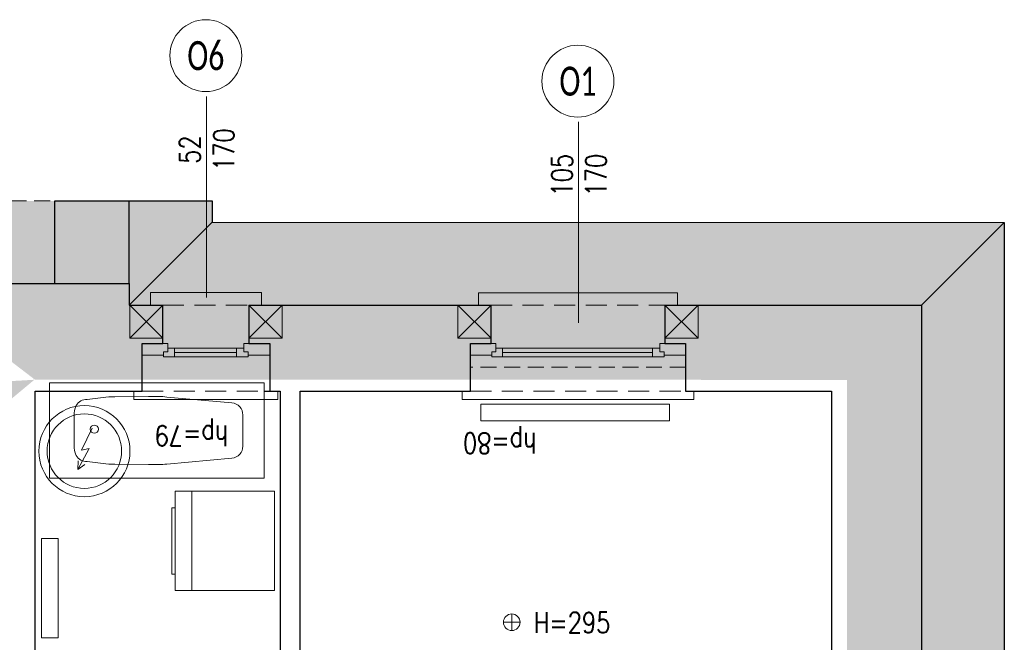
# Model space of a CAD drawing. Header units: millimetres. Extents: x 284606 to 628701, y -213781 to -93475.
# Tile 84 of 102: x 314223 to 314817, y -106479 to -106103. Entities that reach past the tile are written whole.
import ezdxf
from ezdxf.enums import TextEntityAlignment as Align

# ---------------------------------------------------------------- set-up
doc = ezdxf.new("R2010")
doc.units = ezdxf.units.MM
doc.linetypes.add('HIDDEN', pattern=[9.525, 6.35, -3.175])
doc.layers.get('0').update_dxf_attribs({"lineweight": 0})
for name, color, linetype, lineweight in [('!STR_Konstrukcja 0.20', 200, 'Continuous', 20), ('!STR_Konstrukcja 0.30', 64, 'Continuous', 30), ('!STR_Ocieplenie 0.05', 1, 'Continuous', 5), ('!STR_Opisy 0.09', 8, 'Continuous', 9), ('!STR_Przerywana 0.09', 8, 'HIDDEN', 9), ('!STR_Stolarka okienna', 72, 'Continuous', 15), ('EKO Opisy 0.09', 8, 'Continuous', 9)]:
    doc.layers.add(name, color=color, linetype=linetype, lineweight=lineweight)
doc.layers.add('!STR_Kreskowanie ścian', color=7, linetype='Continuous', lineweight=5, true_color=0xa6a6a6)
doc.layers.add('EKO Wyposażenie', color=7, linetype='Continuous', lineweight=5, true_color=0x919191)
doc.styles.add('EKO 1-10', font='romans.shx', dxfattribs={"width": 0.8, "height": 15})
doc.styles.add('EKO 1-5', font='romans.shx', dxfattribs={"width": 0.8, "height": 10})
doc.styles.add('EKO CM 1-50', font='calibri.ttf', dxfattribs={"width": 0.8, "height": 12.5})

# ---------------------------------------------------------------- blocks, each defined once
blk = doc.blocks.new('*U103')
for p, q in [((-2.13, 79.94), (-181.88, 70.34)), ((2.13, 0.06), (-2.13, 79.94)), ((-181.88, 70.34), (-177.61, -9.55)), ((-99.85, 62.8), (-153.94, 54.97)), ((-92.99, 63.65), (-84.32, 64)), ((-56.24, 65.26), (-84.32, 64)), ((-32.86, 64.38), (-46.34, 65.29)), ((-20.77, 38.89), (-21.57, 53.76)), ((-162.64, 44.36), (-161.95, 31.35)), ((-20.77, 38.89), (-19.98, 24.02)), ((-161.25, 18.34), (-161.95, 31.35)), ((-96.85, 6.69), (-151.47, 8.71)), ((-53.23, 8.9), (-81.28, 7.15)), ((-30.08, 12.26), (-43.38, 9.91)), ((-177.61, -9.55), (2.13, 0.06)), ((-89.95, 6.58), (-81.28, 7.15))]:
    blk.add_line(p, q)
blk.add_circle((-37.66, 39.13), 3.43)
for centre, radius, start, end in [((-91.26, 21.29), 42.39, 92.34181, 101.68614), ((-51.09, 13.21), 52.3, 84.78524, 95.65302), ((-32.05, 54.13), 10.27, 33.03484, 94.54846), ((-38.84, 51.65), 17.4, 6.97748, 27.69222), ((-152.48, 44.9), 10.17, 98.23906, 183.05821), ((-151.09, 18.88), 10.17, 183.05823, 267.87739), ((-30.36, 22.53), 10.27, 271.56797, 333.08279), ((-37.38, 24.28), 17.4, 338.42497, 359.13898), ((-53.65, 61.19), 52.3, 270.46346, 281.33124), ((-92.74, 48.88), 42.39, 264.43034, 273.77466)]:
    blk.add_arc(centre, radius, start, end)
blk = doc.blocks.new('*U273')
at = {"layer": '!STR_Opisy 0.09', "linetype": 'Continuous'}
blk.add_line((0, 32.11), (0, -89.22), dxfattribs=at)
at = {"layer": '!STR_Opisy 0.09', "ltscale": 0.7, "style": 'EKO 1-5', "width": 0.8}
blk.add_attdef('WYS', text='', height=12.5, rotation=270, dxfattribs=at).set_placement((-10.53, 0), align=Align.MIDDLE_CENTER)
at = {"layer": '!STR_Opisy 0.09', "linetype": 'Continuous', "style": 'EKO 1-5', "width": 0.8}
blk.add_attdef('SZER', text='', height=12.5, rotation=270, dxfattribs=at).set_placement((0, 0), align=Align.BOTTOM_CENTER)
blk.add_attdef('HP=', (-13.26, -166.57), '', height=12.5, rotation=180, dxfattribs=at)
blk = doc.blocks.new('*U101')
for p, q in [((30, 30), (30, -30)), ((30, 30), (90, 30)), ((80, 30), (80, -30)), ((90, 30), (90, -30)), ((30, -30), (90, -30))]:
    blk.add_line(p, q)
blk.add_lwpolyline([(90, -20), (92, -20), (92, 20), (90, 20)])
blk = doc.blocks.new('*U272')
at = {"layer": '!STR_Opisy 0.09', "linetype": 'Continuous'}
blk.add_line((0, 32.11), (0, -89.22), dxfattribs=at)
at = {"layer": '!STR_Opisy 0.09', "ltscale": 0.7, "style": 'EKO 1-5', "width": 0.8}
blk.add_attdef('WYS', text='', height=12.5, rotation=270, dxfattribs=at).set_placement((-10.53, 0), align=Align.MIDDLE_CENTER)
at = {"layer": '!STR_Opisy 0.09', "linetype": 'Continuous', "style": 'EKO 1-5', "width": 0.8}
blk.add_attdef('SZER', text='', height=12.5, rotation=270, dxfattribs=at).set_placement((0, 0), align=Align.BOTTOM_CENTER)
blk.add_attdef('HP=', (25.22, -155.66), '', height=12.5, rotation=180, dxfattribs=at)
blk = doc.blocks.new('wysokosc2')
at = {"ltscale": 2}
for points in [[(-5.06, 0.04), (5.03, 0.04)], [(0, 5.1), (0, -5.1)]]:
    blk.add_lwpolyline(points, dxfattribs=at)
blk.add_circle((0, 0), 5.03, dxfattribs=at)
at = {"ltscale": 2, "style": 'EKO 1-5', "width": 0.8}
blk.add_attdef('WYS', (13.29, -6.01), '', height=12.5, dxfattribs=at)
blk = doc.blocks.new('bojler2')
for p, q in [((3.54, -15.77), (-2.89, -29.13)), ((1.82, -28.1), (-5.12, -40.79)), ((-2.89, -29.13), (1.82, -28.1)), ((-5.12, -40.79), (-4.81, -35.54)), ((-5.12, -40.79), (-0.84, -37.72))]:
    blk.add_line(p, q)
for radius in [27.5, 22.5]:
    blk.add_circle((-1.11, -29.71), radius)
blk = doc.blocks.new('KÓLKO')
at = {"layer": '!STR_Opisy 0.09'}
blk.add_circle((0, -15.51), 15.51, dxfattribs=at)
at = {"layer": '!STR_Opisy 0.09', "style": 'EKO 1-10', "width": 0.8}
blk.add_attdef('NR', text='', height=15, dxfattribs=at).set_placement((0, -15.51), align=Align.MIDDLE_CENTER)

msp = doc.modelspace()

# ---------------------------------------------------------------- hatches: boundary and pattern name
at = {"layer": '!STR_Kreskowanie ścian', "ltscale": 1.5}
h = msp.add_hatch(dxfattribs=at)
h.set_pattern_fill('AR-B88', color=8, scale=0.1, angle=90)
h.set_pattern_definition([(90, (25876.741, 1826.681), (-20.32, 1e-15), []), (180, (25876.741, 1826.681), (-20.32, -10.16), [20.32, -20.32])])
h.paths.add_polyline_path([(313344.58, -107423.52), (313299.58, -107423.52), (313299.58, -107417.52), (313299.53, -107417.52), (313249.53, -107467.52), (313249.53, -107473.52), (313344.58, -107473.52)])
h.paths.add_polyline_path([(313344.58, -107378.52), (313344.58, -107372.52), (313344.53, -107375.47), (313299.53, -107417.52), (313299.58, -107417.52), (313299.58, -107423.52), (313344.58, -107423.52)])
h.paths.add_polyline_path([(313386.39, -106262.52), (313431.29, -106262.43), (313431.29, -106212.43), (313336.34, -106212.52), (313336.29, -106359.43), (313386.39, -106359.43)])
h.paths.add_polyline_path([(313429.76, -106262.52), (313386.39, -106262.52), (313386.39, -106359.43), (313446.2, -106360.45), (313429.76, -106360.45)])
h.paths.add_polyline_path([(314288.78, -106275.53), (314288.83, -106275.52), (314288.83, -106262.52), (314201.83, -106262.52), (314201.83, -106307.52), (314201.83, -106307.52), (314201.83, -106322.24), (314231.83, -106320.51), (314231.78, -106320.47)])
h.paths.add_polyline_path([(314338.78, -106225.53), (314338.78, -106212.52), (314201.83, -106212.52), (314201.83, -106262.52), (314288.83, -106262.52), (314288.83, -106275.52), (314288.78, -106275.53)])
h.paths.add_polyline_path([(314231.83, -106320.51), (314201.78, -106297.48), (314201.78, -106349.11), (314201.83, -106431.96), (314201.83, -106345.22), (314231.83, -106320.23)])
h.paths.add_polyline_path([(314089.06, -106585.49), (314089.06, -106550.56)])
h.paths.add_polyline_path([(312927.2, -106571.25), (312927.2, -106517.21)])
h.paths.add_polyline_path([(314456.18, -106594.18), (314456.18, -106556.39)])
h.paths.add_polyline_path([(313801.6, -107349.73), (313839.96, -107349.73)])
h.paths.add_polyline_path([(312874.74, -107235.92), (312867.24, -107235.92), (312867.24, -107130.92), (312874.74, -107130.92)], flags=16)
h.paths.add_polyline_path([(312909.98, -107220.92), (312904.84, -107220.92), (312904.84, -107225.36), (312901.86, -107225.36), (312901.86, -107228.42), (312874.83, -107228.42), (312874.83, -107417.07), (312919.83, -107372.07), (312919.83, -107240.92), (312908.9, -107240.92), (312908.9, -107227.86), (312909.98, -107227.86)])
h.paths.add_polyline_path([(312874.83, -106962.42), (312901.86, -106962.42), (312901.86, -106965.32), (312904.84, -106965.32), (312904.84, -106969.42), (312909.98, -106969.42), (312909.98, -106962.82), (312908.9, -106962.82), (312908.9, -106949.92), (312919.83, -106949.92), (312919.83, -106871.18), (312874.83, -106871.18)])
h.paths.add_polyline_path([(312901.86, -107052.42), (312874.83, -107052.42), (312874.83, -107138.42), (312901.86, -107138.42), (312901.86, -107141.32), (312904.84, -107141.32), (312904.84, -107145.42), (312909.98, -107145.42), (312909.98, -107138.82), (312908.9, -107138.82), (312908.9, -107125.92), (312919.83, -107125.92), (312919.83, -107064.92), (312908.9, -107064.92), (312908.9, -107051.86), (312909.98, -107051.86), (312909.98, -107044.92), (312904.84, -107044.92), (312904.84, -107049.36), (312901.86, -107049.36)])
h.paths.add_polyline_path([(312874.83, -106871.18), (312824.79, -106871.18), (312824.79, -107467.11), (312874.83, -107417.07)])
h.paths.add_polyline_path([(312874.74, -106954.92), (312874.74, -107059.92), (312867.24, -107059.92), (312867.24, -106954.92)], flags=16)
h.paths.add_polyline_path([(314767.17, -107164.42), (314740.76, -107164.42), (314740.76, -107161.36), (314737.78, -107161.36), (314737.78, -107156.92), (314732.64, -107156.92), (314732.64, -107163.86), (314733.72, -107163.86), (314733.72, -107176.92), (314722.17, -107176.92), (314722.17, -107372.52), (314767.17, -107417.52)])
h.paths.add_polyline_path([(314782.08, -107014.92), (314782.08, -106909.92), (314774.58, -106909.92), (314774.58, -107014.92)], flags=16)
h.paths.add_polyline_path([(314782.08, -107007.42), (314767.17, -107007.42), (314767.17, -107074.42), (314782.08, -107074.42), (314782.08, -107066.92), (314774.58, -107066.92), (314774.58, -107171.92), (314782.08, -107171.92), (314782.08, -107164.42), (314767.17, -107164.42), (314767.17, -107417.52), (314817.13, -107467.47), (314817.13, -106225.65), (314767.17, -106275.61), (314767.17, -106917.42), (314782.08, -106917.42)])
h.paths.add_polyline_path([(314732.64, -106924.42), (314737.78, -106924.42), (314737.78, -106920.32), (314740.76, -106920.32), (314740.76, -106917.42), (314767.17, -106917.42), (314767.17, -106275.61), (314722.17, -106320.61), (314722.17, -106904.92), (314733.72, -106904.92), (314733.72, -106917.82), (314732.64, -106917.82)])
h.paths.add_polyline_path([(314737.78, -106999.92), (314732.64, -106999.92), (314732.64, -107006.86), (314733.72, -107006.86), (314733.72, -107019.92), (314722.17, -107019.92), (314722.17, -107061.92), (314733.72, -107061.92), (314733.72, -107074.82), (314732.64, -107074.82), (314732.64, -107081.42), (314737.78, -107081.42), (314737.78, -107077.32), (314740.76, -107077.32), (314740.76, -107074.42), (314767.17, -107074.42), (314767.17, -107007.42), (314740.76, -107007.42), (314740.76, -107004.36), (314737.78, -107004.36)])
h = msp.add_hatch(dxfattribs=at)
h.set_pattern_fill('AR-B88', color=8, scale=0.1)
h.set_pattern_definition([(0, (25876.741, 1826.681), (0, 20.32), []), (90, (25876.741, 1826.681), (-10.16, 20.32), [20.32, -20.32])])
h.paths.add_polyline_path([(313344.53, -107375.47), (312919.38, -107372.52), (312874.83, -107417.07), (312874.83, -107417.52), (313299.53, -107417.52)])
h.paths.add_polyline_path([(313299.53, -107417.52), (312874.38, -107417.52), (312824.79, -107467.11), (312824.79, -107467.52), (313249.53, -107467.52)])
h.paths.add_polyline_path([(314296, -107406.89), (314341.97, -107417.52), (314341.97, -107436.52), (313848.78, -107436.52), (313792.78, -107436.52), (313882.79, -107436.52), (313882.79, -107486.52), (314298.05, -107486.52), (314298.05, -107436.47)])
h.paths.add_polyline_path([(314767.17, -107417.52), (314296, -107406.89), (314375.34, -107467.52), (314817.13, -107467.52), (314817.13, -107467.47)])
h.paths.add_polyline_path([(314722.17, -107372.52), (314296.92, -107372.52), (314296, -107406.89), (314767.17, -107417.52)])
h.paths.add_polyline_path([(314817.13, -106225.65), (314817.13, -106225.62), (314338.78, -106225.53), (314288.78, -106275.53), (314767.17, -106275.61)])
h.paths.add_polyline_path([(314767.17, -106275.61), (314288.78, -106275.53), (314231.78, -106320.47), (314722.18, -106320.6)])

# ---------------------------------------------------------------- linework, layer by layer
at = {"layer": '!STR_Konstrukcja 0.20', "color": 253, "linetype": 'Continuous', "lineweight": 15, "true_color": 0x999999}
for p, q in [((314499.72, -106275.46), (314499.72, -106267.96)), ((314499.72, -106267.96), (314619.72, -106267.96)), ((314619.72, -106267.96), (314619.72, -106275.46)), ((314507.22, -106275.46), (314499.72, -106275.46)), ((314619.72, -106275.46), (314612.22, -106275.46))]:
    msp.add_line(p, q, dxfattribs=at)
for points in [[(314309.05, -106275.43), (314301.55, -106275.43), (314301.55, -106267.93), (314368.55, -106267.93), (314368.55, -106275.43), (314361.05, -106275.43)], [(314296.55, -106327.43), (314291.55, -106327.43), (314291.55, -106332.43), (314378.55, -106332.43), (314378.55, -106327.43), (314373.55, -106327.43)], [(314494.72, -106327.43), (314489.72, -106327.43), (314489.72, -106332.43), (314629.72, -106332.43), (314629.72, -106327.43), (314624.72, -106327.43)]]:
    msp.add_lwpolyline(points, dxfattribs=at)
at = {"layer": '!STR_Konstrukcja 0.30', "color": 8, "ltscale": 1.5}
for p, q in [((314243.73, -106262.43), (314243.73, -106212.43)), ((314288.73, -106262.43), (314288.73, -106212.43)), ((314338.73, -106225.43), (314288.73, -106275.43)), ((314767.08, -106275.43), (314817.08, -106225.52))]:
    msp.add_line(p, q, dxfattribs=at)
at = {"layer": '!STR_Konstrukcja 0.30', "color": 253, "ltscale": 1.5, "true_color": 0x999999}
msp.add_line((314361.05, -106275.44), (314507.22, -106275.46), dxfattribs=at)
at = {"layer": '!STR_Konstrukcja 0.30', "color": 8, "ltscale": 1.5}
for points in [[(314243.73, -106212.43), (314338.73, -106212.43), (314338.73, -106225.43), (314817.08, -106225.52), (314817.08, -107467.42), (314371.88, -107467.42), (314371.88, -107486.42), (313714.75, -107486.42)], [(314612.22, -106275.48), (314767.08, -106275.51), (314767.08, -106917.42)], [(314293.88, -106603.43), (314231.88, -106603.43), (314231.88, -106327.43), (314296.55, -106327.43)], [(314370.19, -106327.43), (314379.88, -106327.43), (314379.88, -106603.43)], [(314391.88, -106686.43), (314391.88, -106327.43), (314494.72, -106327.42)], [(314624.72, -106327.42), (314712.88, -106327.42), (314712.85, -106833.42)]]:
    msp.add_lwpolyline(points, dxfattribs=at)
at = {"layer": '!STR_Konstrukcja 0.30', "color": 253, "ltscale": 1.5, "true_color": 0x999999}
msp.add_lwpolyline([(314123.23, -106262.43), (314288.73, -106262.43), (314288.73, -106275.43), (314309.05, -106275.43)], dxfattribs=at)
at = {"layer": '!STR_Konstrukcja 0.30', "color": 253, "ltscale": 2, "true_color": 0x999999}
for points in [[(314296.55, -106327.43), (314296.55, -106298.55), (314309.05, -106298.55), (314309.05, -106275.43)], [(314361.05, -106275.43), (314361.05, -106298.55), (314373.55, -106298.55), (314373.55, -106327.43)], [(314494.72, -106327.43), (314494.72, -106298.55), (314507.22, -106298.55), (314507.22, -106275.46)], [(314612.22, -106275.46), (314612.22, -106298.55), (314624.72, -106298.55), (314624.72, -106327.43)]]:
    msp.add_lwpolyline(points, dxfattribs=at)
at = {"layer": '!STR_Ocieplenie 0.05', "color": 253, "ltscale": 1.5, "true_color": 0x999999}
msp.add_line((314368.55, -106275.43), (314499.72, -106275.43), dxfattribs=at)
for points in [[(314289.05, -106275.43), (314309.05, -106275.43), (314309.05, -106295.43), (314289.05, -106295.43)], [(314361.05, -106275.43), (314381.05, -106275.43), (314381.05, -106295.43), (314361.05, -106295.43)], [(314487.22, -106275.43), (314507.22, -106275.43), (314507.22, -106295.43), (314487.22, -106295.43)], [(314612.22, -106275.43), (314632.22, -106275.43), (314632.22, -106295.43), (314612.22, -106295.43)]]:
    msp.add_lwpolyline(points, close=True, dxfattribs=at)
for points in [[(314289.05, -106275.43), (314309.05, -106295.43), (314309.05, -106275.43), (314289.05, -106295.43)], [(314361.05, -106275.43), (314381.05, -106295.43), (314381.05, -106275.43), (314361.05, -106295.43)], [(314487.22, -106275.43), (314507.22, -106295.43), (314507.22, -106275.43), (314487.22, -106295.43)], [(314612.22, -106275.43), (314632.22, -106295.43), (314632.22, -106275.43), (314612.22, -106295.43)]]:
    msp.add_lwpolyline(points, dxfattribs=at)
at = {"layer": '!STR_Przerywana 0.09', "color": 253, "ltscale": 2, "true_color": 0x999999}
msp.add_line((314507.22, -106275.46), (314612.22, -106275.46), dxfattribs=at)
at = {"layer": '!STR_Przerywana 0.09', "color": 8, "ltscale": 1.5}
msp.add_lwpolyline([(313431.29, -106212.43), (314243.73, -106212.43)], dxfattribs=at)
at = {"layer": '!STR_Przerywana 0.09', "color": 253, "ltscale": 2, "true_color": 0x999999}
for points in [[(314309.05, -106275.43), (314361.05, -106275.43)], [(314296.55, -106327.43), (314373.55, -106327.43)], [(314494.72, -106327.43), (314624.72, -106327.43)]]:
    msp.add_lwpolyline(points, dxfattribs=at)
at = {"layer": '!STR_Przerywana 0.09', "color": 253, "ltscale": 1.5, "true_color": 0x999999}
msp.add_lwpolyline([(314624.72, -106327.43), (314624.72, -106312.99), (314494.72, -106312.99), (314494.72, -106327.43)], dxfattribs=at)
at = {"layer": '!STR_Stolarka okienna', "color": 253, "ltscale": 0.3, "true_color": 0x999999}
for points in [[(314296.55, -106305.59), (314296.55, -106298.55), (314311.95, -106298.55), (314311.95, -106303.68), (314309.45, -106303.68), (314309.45, -106305.59), (314296.55, -106305.59)], [(314360.48, -106306.67), (314360.48, -106303.68), (314357.98, -106303.68), (314357.98, -106301.53), (314311.95, -106301.53), (314311.95, -106303.68), (314309.45, -106303.68), (314309.45, -106306.67), (314360.48, -106306.67)], [(314316.05, -106301.53), (314316.05, -106306.67)], [(314353.55, -106306.67), (314353.55, -106301.53)], [(314373.55, -106305.59), (314373.55, -106298.55), (314357.98, -106298.55), (314357.98, -106303.68), (314360.48, -106303.68), (314360.48, -106305.59), (314373.55, -106305.59)], [(314494.72, -106305.59), (314494.72, -106298.55), (314510.12, -106298.55), (314510.12, -106303.68), (314507.62, -106303.68), (314507.62, -106305.59), (314494.72, -106305.59)], [(314611.65, -106306.67), (314611.65, -106303.68), (314609.15, -106303.68), (314609.15, -106301.53), (314510.12, -106301.53), (314510.12, -106303.68), (314507.62, -106303.68), (314507.62, -106306.67), (314611.65, -106306.67)], [(314514.22, -106301.53), (314514.22, -106306.67)], [(314604.72, -106306.67), (314604.72, -106301.53)], [(314624.72, -106305.59), (314624.72, -106298.55), (314609.15, -106298.55), (314609.15, -106303.68), (314611.65, -106303.68), (314611.65, -106305.59), (314624.72, -106305.59)], [(314353.55, -106304.1), (314316.05, -106304.1)], [(314604.72, -106304.1), (314514.22, -106304.1)]]:
    msp.add_lwpolyline(points, dxfattribs=at)
at = {"color": 253, "true_color": 0x999999}
msp.add_lwpolyline([(314614.89, -106335.33), (314614.89, -106345.33), (314501.07, -106345.33), (314501.07, -106335.33)], close=True, dxfattribs=at)
at = {"color": 8}
msp.add_lwpolyline([(314245.74, -106476.36), (314235.74, -106476.36), (314235.74, -106416.38), (314245.74, -106416.38)], close=True, dxfattribs=at)

# ---------------------------------------------------------------- block references
at = {"layer": '!STR_Opisy 0.09', "color": 8}
ref = msp.add_blockref('*U273', (314335.38, -106181.56), dxfattribs=dict(at, xscale=-1))
ref.add_attrib('SZER', '52', dxfattribs={"linetype": 'Continuous', "height": 12.5, "rotation": 90, "style": 'EKO 1-5', "width": 0.8}).set_placement((314335.38, -106181.56), align=Align.BOTTOM_CENTER)
ref.add_attrib('WYS', '170', dxfattribs={"ltscale": 0.7, "height": 12.5, "rotation": 90, "style": 'EKO 1-5', "width": 0.8}).set_placement((314345.91, -106181.56), align=Align.MIDDLE_CENTER)
ref.add_attrib('HP=', 'hp=79', (314348.64, -106348.14), dxfattribs={"linetype": 'Continuous', "height": 12.5, "rotation": 180, "style": 'EKO 1-5', "width": 0.8})
ref = msp.add_blockref('*U272', (314560.05, -106196.98), dxfattribs=dict(at, xscale=-1))
ref.add_attrib('SZER', '105', dxfattribs={"linetype": 'Continuous', "height": 12.5, "rotation": 90, "style": 'EKO 1-5', "width": 0.8}).set_placement((314560.05, -106196.98), align=Align.BOTTOM_CENTER)
ref.add_attrib('WYS', '170', dxfattribs={"ltscale": 0.7, "height": 12.5, "rotation": 90, "style": 'EKO 1-5', "width": 0.8}).set_placement((314570.58, -106196.98), align=Align.MIDDLE_CENTER)
ref.add_attrib('HP=', 'hp=80', (314534.83, -106352.64), dxfattribs={"linetype": 'Continuous', "height": 12.5, "rotation": 180, "style": 'EKO 1-5', "width": 0.8})
ref = msp.add_blockref('wysokosc2', (314519.67, -106466.96), dxfattribs=dict(at, xscale=-1, rotation=180))
ref.add_attrib('WYS', 'H=295', (314532.97, -106473.45), dxfattribs={"layer": '0', "ltscale": 2, "height": 12.5, "style": 'EKO 1-5', "width": 0.8})
at = {"layer": 'EKO Opisy 0.09', "color": 8}
ref = msp.add_blockref('KÓLKO', (314334.98, -106103.11), dxfattribs=dict(at, xscale=1.4, yscale=1.4, zscale=1.4))
ref.add_attrib('NR', 'O6', dxfattribs={"height": 17.5, "style": 'EKO CM 1-50', "width": 0.7}).set_placement((314334.98, -106124.81), align=Align.MIDDLE_CENTER)
ref = msp.add_blockref('KÓLKO', (314559.65, -106118.52), dxfattribs=dict(at, xscale=1.4, yscale=1.4, zscale=1.4))
ref.add_attrib('NR', 'O1', dxfattribs={"height": 17.5, "style": 'EKO CM 1-50', "width": 0.7}).set_placement((314559.65, -106140.23), align=Align.MIDDLE_CENTER)
at = {"layer": 'EKO Wyposażenie', "color": 8, "xscale": -0.7200000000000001, "yscale": 0.7200000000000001, "zscale": 0.7200000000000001, "rotation": 3.058229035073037}
msp.add_blockref('*U103', (314242.12, -106379.94), dxfattribs=at)
at = {"layer": 'EKO Wyposażenie', "color": 8}
msp.add_blockref('bojler2', (314262.77, -106333.93), dxfattribs=at)
at = {"layer": 'EKO Wyposażenie', "color": 8, "xscale": -1}
msp.add_blockref('*U101', (314406.45, -106417.87), dxfattribs=at)

doc.saveas('drawing.dxf')
